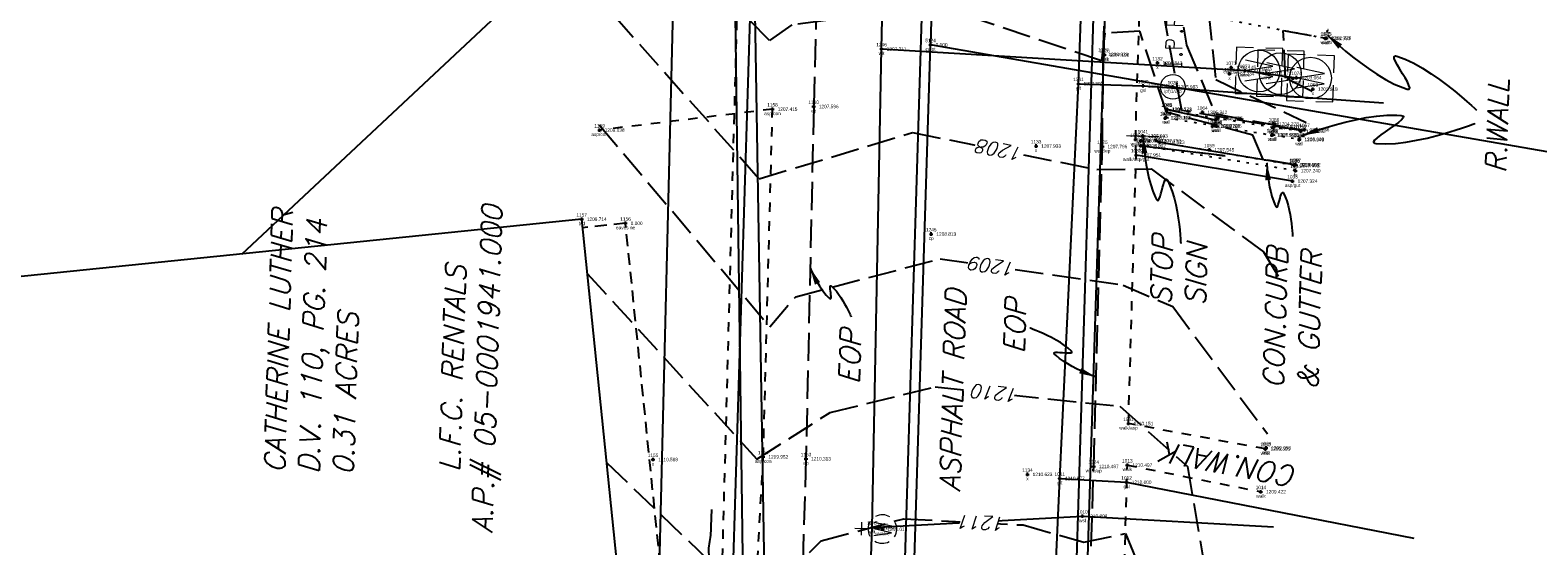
# Model space of a CAD drawing. Extents: x 2383805 to 2387584, y 226460 to 239380.
# Tile 21 of 49: x 2386795 to 2386970, y 227356 to 227416. Entities that reach past the tile are written whole.
import ezdxf
from ezdxf.enums import TextEntityAlignment as Align

# ---------------------------------------------------------------- set-up
doc = ezdxf.new("R2010")
doc.units = 0
doc.header["$LTSCALE"] = 20
doc.header["$MEASUREMENT"] = 0
doc.set_wipeout_variables(frame=1)
doc.header["$PDSIZE"] = 2
for name, pattern in [('cl20', [100, 5, -5, 80, -5, 5]), ('elecex', [0]), ('gasex', [0]), ('grltex', [0]), ('OhDOT_USTN1', [0.055, 0.014, -0.041]), ('OhDOT_USTN2', [0.11, 0.069, -0.041]), ('OhDOT_USTN3', [0.22, 0.165, -0.055]), ('OhDOT_USTN5', [0.11, 0.055, -0.055]), ('sanex', [0]), ('teleex', [0]), ('waterex', [0])]:
    doc.linetypes.add(name, pattern=pattern)
for name, color, linetype in [('BD_X_Building', 231, 'Continuous'), ('BD_X_Canopy', 2, 'OhDOT_USTN2'), ('CM_X_Curb_Gutter', 254, 'Continuous'), ('DR_X_Storm_Sewer', 151, 'OhDOT_USTN5'), ('DR_X_Text', 7, 'Continuous'), ('DT_X_User_Label', 134, 'Continuous'), ('DV_X_Property_Line', 7, 'Continuous'), ('DV_X_Text', 7, 'Continuous'), ('PV_X_Curb', 120, 'OhDOT_USTN1'), ('PV_X_Driveway', 7, 'OhDOT_USTN5'), ('PV_X_EOP', 7, 'OhDOT_USTN3'), ('PV_X_Text', 7, 'Continuous'), ('PV_X_Walk', 120, 'OhDOT_USTN5'), ('RD_X_GR_Lt', 95, 'grltex'), ('RD_X_Text', 7, 'Continuous'), ('RD_X_Wall', 120, 'OhDOT_USTN1'), ('RW_X_CL_20', 6, 'cl20'), ('RW_X_PARCEL', 6, 'Continuous'), ('SN_X_Public', 3, 'Continuous'), ('SN_X_Text', 7, 'Continuous'), ('SV_X_Mon_Cells_Found', 7, 'Continuous'), ('SV_X_Shot_Marker', 2, 'Continuous'), ('SV_X_Text_Description', 7, 'Continuous'), ('SV_X_Text_Elevation', 7, 'Continuous'), ('SV_X_Text_Name', 7, 'Continuous'), ('UT_X_Electric', 1, 'elecex'), ('UT_X_Gas', 2, 'gasex'), ('UT_X_Sanitary_Line', 3, 'sanex'), ('UT_X_Telecom', 30, 'teleex'), ('UT_X_Water', 133, 'waterex'), ('UT_X_Water_Cells', 133, 'Continuous')]:
    doc.layers.add(name, color=color, linetype=linetype)
doc.layers.add('DT_X_Contour_Major', color=132, linetype='OhDOT_USTN3', transparency=0.5)
doc.layers.add('DT_X_Contour_Minor', color=136, linetype='OhDOT_USTN3', transparency=0.5)
doc.styles.add('PTXT', font='TXT')
doc.styles.add('SHR', font='simplex.shx', dxfattribs={"oblique": 15})

# ---------------------------------------------------------------- blocks, each defined once
blk = doc.blocks.new('SPT9')
at = {"color": 0, "linetype": 'Continuous'}
for p, q in [((-0.5, 0), (0.5, 0)), ((0, -0.5), (0, 0.5))]:
    blk.add_line(p, q, dxfattribs=at)
blk = doc.blocks.new('SGN1P')
at = {"layer": 'SN_X_Public', "color": 3, "linetype": 'Continuous', "lineweight": 0}
for p, q in [((0, 0.08), (0, -0.08)), ((0, 0), (-0.08, 0))]:
    blk.add_line(p, q, dxfattribs=at)
blk = doc.blocks.new('SIGNPB_PUBLIC SIGN')
at = {"xscale": 12, "yscale": 12, "zscale": 12}
blk.add_blockref('SGN1P', (0, 0), dxfattribs=at)
blk = doc.blocks.new('WM')
at = {"layer": 'UT_X_Water_Cells', "color": 133, "linetype": 'Continuous', "lineweight": 0, "flags": 128}
for points in [[(-0.02, 0.075), (-0.075, 0.075), (-0.075, 0.02)], [(0.075, 0.02), (0.075, 0.075), (0.02, 0.075)], [(-0.0333, 0.045), (-0.0167, -0.045), (0, 0.045), (0.0167, -0.045), (0.0333, 0.045)], [(-0.075, -0.02), (-0.075, -0.075), (-0.02, -0.075)], [(0.02, -0.075), (0.075, -0.075), (0.075, -0.02)]]:
    blk.add_lwpolyline(points, dxfattribs=at)
at = {"layer": 'UT_X_Water_Cells', "color": 133, "linetype": 'Continuous', "lineweight": 0}
blk.add_circle((0, 0), 0.0675, dxfattribs=at)
blk = doc.blocks.new('WME_WATER METER')
at = {"xscale": 12, "yscale": 12, "zscale": 12}
blk.add_blockref('WM', (0, -0.54), dxfattribs=at)
blk = doc.blocks.new('WGV')
at = {"layer": 'UT_X_Water_Cells', "color": 133, "linetype": 'Continuous', "lineweight": 0}
for p, q in [((0.0318, 0.1018), (-0.0318, 0.1018)), ((0, 0.07), (0, 0.1336))]:
    blk.add_line(p, q, dxfattribs=at)
at = {"layer": 'UT_X_Water_Cells', "color": 133, "linetype": 'Continuous', "lineweight": 0, "flags": 128}
blk.add_lwpolyline([(-0.0318, 0.041), (-0.0159, -0.0452), (0, 0.041), (0.016, -0.0452), (0.0318, 0.041)], dxfattribs=at)
at = {"layer": 'UT_X_Water_Cells', "color": 133, "linetype": 'Continuous', "lineweight": 0, "extrusion": (0, 0, -1)}
blk.add_arc((0, 0.0001), 0.07, 330.01836, 29.98164, dxfattribs=at)
at = {"layer": 'UT_X_Water_Cells', "color": 133, "linetype": 'Continuous', "lineweight": 0}
for start, end in [(60.01836, 120.01574), (330.01836, 29.98164), (239.98426, 299.98164)]:
    blk.add_arc((0, 0.0001), 0.07, start, end, dxfattribs=at)
blk = doc.blocks.new('IPF')
at = {"layer": 'SV_X_Mon_Cells_Found', "color": 7, "linetype": 'Continuous', "lineweight": 0, "flags": 128}
for points in [[(0.1007, 0.04), (0.1184, 0.04)], [(0.1095, -0.04), (0.1095, 0.04)], [(0.1878, -0.04), (0.1878, 0.04), (0.2143, 0.04), (0.217, 0.0394), (0.2209, 0.0381), (0.2225, 0.0368), (0.2242, 0.0356), (0.2264, 0.0324), (0.228, 0.0293), (0.2291, 0.0242), (0.2291, 0.0167), (0.2286, 0.0142), (0.2275, 0.0104), (0.2253, 0.006), (0.2231, 0.0041), (0.2214, 0.0028), (0.2187, 0.0016), (0.2143, 0.0009), (0.1878, 0.0009)], [(0.3383, 0.04), (0.3002, 0.04), (0.3002, -0.04)], [(0.3002, 0.0009), (0.3272, 0.0009)], [(0.1007, -0.04), (0.1184, -0.04)], [(0.1575, -0.0293), (0.1602, -0.0293), (0.1619, -0.0305), (0.1635, -0.0331), (0.1635, -0.0362), (0.1619, -0.0387), (0.1602, -0.04), (0.1575, -0.04), (0.1558, -0.0387), (0.1542, -0.0362), (0.1542, -0.0331), (0.1558, -0.0305), (0.1575, -0.0293)], [(0.2699, -0.0293), (0.2727, -0.0293), (0.2743, -0.0305), (0.276, -0.0331), (0.276, -0.0362), (0.2743, -0.0387), (0.2727, -0.04), (0.2699, -0.04), (0.2683, -0.0387), (0.2666, -0.0362), (0.2666, -0.0331), (0.2683, -0.0305), (0.2699, -0.0293)], [(0.3774, -0.0293), (0.3801, -0.0293), (0.3818, -0.0305), (0.3835, -0.0331), (0.3835, -0.0362), (0.3818, -0.0387), (0.3801, -0.04), (0.3774, -0.04), (0.3757, -0.0387), (0.3741, -0.0362), (0.3741, -0.0331), (0.3757, -0.0305), (0.3774, -0.0293)]]:
    blk.add_lwpolyline(points, dxfattribs=at)
at = {"layer": 'SV_X_Mon_Cells_Found', "color": 7, "linetype": 'Continuous', "lineweight": 0}
blk.add_circle((0, 0), 0.06, dxfattribs=at)

msp = doc.modelspace()

# ---------------------------------------------------------------- linework, layer by layer
at = {"layer": 'BD_X_Building'}
for points in [[(2386859.04, 227393.96), (2386789.11, 227386.8)], [(2386866.19, 227324.03), (2386859.04, 227393.96)]]:
    msp.add_lwpolyline(points, dxfattribs=at)
at = {"layer": 'BD_X_Canopy'}
msp.add_lwpolyline([(2386866.13, 227324.66), (2386871.09, 227325.17), (2386864.15, 227393.48), (2386859.14, 227392.97)], dxfattribs=at)
at = {"layer": 'CM_X_Curb_Gutter'}
msp.add_lwpolyline([(2386941.89, 227398.41), (2386923.67, 227401.45)], dxfattribs=at)
at = {"layer": 'DR_X_Storm_Sewer'}
msp.add_line((2386873.93, 227297.27), (2386881.22, 227569.97), dxfattribs=at)
at = {"layer": 'DR_X_Text'}
msp.add_lwpolyline([(2386874.15, 227360.09), (2386874.11, 227358.09, -0.041595), (2386873.9, 227356.09, 0.125362), (2386874.02, 227354.09, -0.167832), (2386873.98, 227352.09, 0.167832), (2386873.94, 227350.09, -0.167832), (2386873.9, 227348.09, 0.167832), (2386873.86, 227346.09, -0.167832), (2386873.82, 227344.09, -0.167832)], format="xyb", dxfattribs=at)
at = {"layer": 'DT_X_Contour_Major'}
for points, elevation in [([(2386857.58, 227470.7), (2386876.33, 227448.86), (2386877.04, 227445.67), (2386879.4, 227443.86), (2386899.05, 227447.88), (2386905.87, 227446.86), (2386914.41, 227442.65), (2386920.85, 227441.37), (2386920.93, 227444.64), (2386924.99, 227442.42), (2386929.53, 227414.28), (2386932.9, 227406.24), (2386943.17, 227404.35)], 1205), ([(2386859.68, 227387.64), (2386879.46, 227365.96), (2386888, 227371.41), (2386900.25, 227374.39), (2386921.77, 227372.13), (2386929.65, 227365.11), (2386932.14, 227350.31), (2386937.88, 227334.48)], 1210)]:
    msp.add_lwpolyline(points, dxfattribs=dict(at, elevation=elevation))
at = {"layer": 'DT_X_Contour_Minor'}
for points, elevation in [([(2386857.27, 227486.98), (2386866.23, 227477.22), (2386880.33, 227457.19), (2386889.25, 227460.88), (2386902.91, 227463.43), (2386921.34, 227454.36), (2386921.69, 227457.69), (2386926.17, 227454.61), (2386929.26, 227444.38), (2386932.94, 227410.25), (2386943.47, 227405.25)], 1204), ([(2386943, 227404.28), (2386928.98, 227406.65), (2386925.05, 227427.77), (2386920.48, 227430.43), (2386919.74, 227426.54), (2386904.35, 227432.67), (2386898.08, 227433.28), (2386884.08, 227430.95), (2386877.74, 227432.72), (2386869.42, 227443.57), (2386857.89, 227454.42)], 1206), ([(2386942.23, 227400.3), (2386938.47, 227400.92), (2386937.27, 227403.77), (2386927.2, 227406.44), (2386924.09, 227415.9), (2386920, 227415.65), (2386919.63, 227412.45), (2386900.6, 227418.84), (2386883.54, 227416.64), (2386880.91, 227414.82), (2386858.76, 227437.24)], 1207), ([(2386859.93, 227420.97), (2386879.73, 227398.67), (2386897.59, 227404.07), (2386919.08, 227399.76), (2386925.42, 227399.83), (2386938.52, 227390.14), (2386940.71, 227386.52)], 1208), ([(2386944.2, 227408.85), (2386941.07, 227410.41), (2386940.81, 227415.96), (2386945.8, 227415.08)], 1203), ([(2386861.09, 227404.97), (2386880.97, 227381.42), (2386883.98, 227384.92), (2386900.84, 227389.34), (2386922.16, 227386.27), (2386927.93, 227383.76), (2386938.97, 227368.92)], 1209), ([(2386861.94, 227365.56), (2386879.24, 227348.98), (2386886.97, 227356.42), (2386896.59, 227359.01), (2386910.49, 227358.28), (2386917.56, 227356.27), (2386922.41, 227357.3), (2386928.06, 227343.69), (2386936.59, 227303.09)], 1211)]:
    msp.add_lwpolyline(points, dxfattribs=dict(at, elevation=elevation))
at = {"layer": 'DT_X_Contour_Minor', "elevation": 1208}
for points in [[(2386933.08, 227405.48), (2386927.48, 227406.74), (2386933.08, 227405.48)], [(2386924.28, 227402.52), (2386934.05, 227401.36), (2386924.28, 227402.52)]]:
    msp.add_lwpolyline(points, close=True, dxfattribs=at)
at = {"layer": 'DV_X_Property_Line'}
for p, q in [((2386904.18, 227579.22), (2386899.7, 227414.31)), ((2386867.05, 227310.83), (2386870.19, 227438.87)), ((2386894.05, 227232.08), (2386899.7, 227414.31)), ((2387174.88, 227366.48), (2386899.7, 227414.31))]:
    msp.add_line(p, q, dxfattribs=at)
at = {"layer": 'PV_X_Curb'}
for points in [[(2386942.13, 227400.23), (2386926.41, 227402.95), (2386924.2, 227403.1)], [(2386942.25, 227399.62), (2386924.23, 227402.54)]]:
    msp.add_lwpolyline(points, dxfattribs=at)
at = {"layer": 'PV_X_Driveway'}
msp.add_lwpolyline([(2386872.68, 227305.08), (2386874.98, 227316.47), (2386873, 227324.56), (2386877.94, 227325.6), (2386880.2, 227366.23), (2386881.28, 227406.8), (2386861.13, 227404.36)], dxfattribs=at)
at = {"layer": 'PV_X_EOP'}
for points in [[(2386930.63, 227070.03), (2386915.22, 227073.62), (2386910.72, 227073.91), (2386910.46, 227077.04), (2386911.33, 227114.09), (2386912.93, 227169.92), (2386913.31, 227176.78), (2386913.56, 227184.44), (2386913.75, 227194.58), (2386914.17, 227226.38), (2386916.02, 227280.06), (2386916.25, 227288.95), (2386917.51, 227325.02), (2386918.72, 227365.11), (2386919.73, 227402.44), (2386919.84, 227413.19), (2386920.7, 227442.91), (2386923.21, 227487.06), (2386925.06, 227515.06), (2386925.33, 227519.45), (2386928.78, 227571.09)], [(2386887.63, 227538.53), (2386887.45, 227522.44), (2386887.61, 227497.74), (2386887.79, 227468.42), (2386887.08, 227445.77), (2386886.08, 227407.11), (2386885.18, 227366), (2386883.77, 227319.99), (2386882.78, 227290.72), (2386882.59, 227282.41), (2386880.63, 227227.97), (2386878.68, 227173.18), (2386877.01, 227116.92), (2386875.57, 227069.81), (2386875.36, 227047.56), (2386875.16, 227018.24), (2386873.68, 226992.02), (2386871.27, 226992.16)]]:
    msp.add_lwpolyline(points, dxfattribs=at)
at = {"layer": 'PV_X_Text'}
for points in [[(2386938.88, 227400.52), (2386938.89, 227400.46), (2386938.9, 227400.28), (2386938.92, 227400.01), (2386938.95, 227399.65), (2386938.99, 227399.22), (2386939.05, 227398.74), (2386939.13, 227398.23), (2386939.23, 227397.69), (2386939.35, 227397.15), (2386939.49, 227396.62), (2386939.66, 227396.12), (2386939.85, 227395.66), (2386939.96, 227395.45), (2386940.03, 227395.37), (2386940.1, 227395.39), (2386940.17, 227395.51), (2386940.24, 227395.69), (2386940.31, 227395.91), (2386940.38, 227396.16), (2386940.44, 227396.42), (2386940.51, 227396.66), (2386940.58, 227396.86), (2386940.64, 227397.01), (2386940.72, 227397.09), (2386940.79, 227397.06), (2386940.83, 227397.01), (2386941.04, 227396.57), (2386941.22, 227396.09), (2386941.37, 227395.57), (2386941.5, 227395.03), (2386941.61, 227394.49), (2386941.69, 227393.97), (2386941.76, 227393.47), (2386941.81, 227393.01), (2386941.85, 227392.62), (2386941.88, 227392.3), (2386941.89, 227392.07), (2386941.9, 227391.95), (2386941.9, 227391.93)], [(2386885.67, 227388.27), (2386885.69, 227388.22), (2386885.75, 227388.09), (2386885.84, 227387.88), (2386885.97, 227387.62), (2386886.13, 227387.3), (2386886.31, 227386.95), (2386886.52, 227386.58), (2386886.75, 227386.2), (2386886.99, 227385.82), (2386887.25, 227385.45), (2386887.53, 227385.11), (2386887.81, 227384.82), (2386887.95, 227384.69), (2386888.03, 227384.65), (2386888.08, 227384.69), (2386888.1, 227384.8), (2386888.1, 227384.96), (2386888.08, 227385.15), (2386888.06, 227385.37), (2386888.03, 227385.58), (2386888.01, 227385.79), (2386888, 227385.97), (2386888.01, 227386.11), (2386888.05, 227386.18), (2386888.11, 227386.19), (2386888.15, 227386.16), (2386888.44, 227385.88), (2386888.72, 227385.56), (2386888.98, 227385.21), (2386889.24, 227384.84), (2386889.48, 227384.45), (2386889.69, 227384.08), (2386889.89, 227383.71), (2386890.06, 227383.38), (2386890.2, 227383.09), (2386890.32, 227382.85), (2386890.39, 227382.68), (2386890.43, 227382.59), (2386890.44, 227382.57)], [(2386919, 227375.54), (2386918.94, 227375.56), (2386918.76, 227375.63), (2386918.48, 227375.74), (2386918.13, 227375.88), (2386917.7, 227376.06), (2386917.23, 227376.27), (2386916.73, 227376.51), (2386916.22, 227376.78), (2386915.7, 227377.07), (2386915.21, 227377.38), (2386914.75, 227377.71), (2386914.34, 227378.05), (2386914.16, 227378.23), (2386914.1, 227378.33), (2386914.15, 227378.4), (2386914.3, 227378.43), (2386914.51, 227378.43), (2386914.78, 227378.42), (2386915.07, 227378.4), (2386915.36, 227378.37), (2386915.64, 227378.36), (2386915.89, 227378.35), (2386916.07, 227378.37), (2386916.17, 227378.41), (2386916.17, 227378.5), (2386916.13, 227378.56), (2386915.75, 227378.91), (2386915.32, 227379.24), (2386914.84, 227379.56), (2386914.33, 227379.86), (2386913.81, 227380.14), (2386913.3, 227380.4), (2386912.81, 227380.62), (2386912.36, 227380.82), (2386911.97, 227380.98), (2386911.65, 227381.11), (2386911.42, 227381.19), (2386911.3, 227381.24), (2386911.28, 227381.24)]]:
    msp.add_lwpolyline(points, dxfattribs=at)
for points in [[(2386939.38, 227398.56), (2386938.72, 227398.5), (2386938.88, 227400.52)], [(2386886.83, 227386.61), (2386886.22, 227386.32), (2386885.67, 227388.27)], [(2386917.02, 227375.97), (2386917.27, 227376.59), (2386919, 227375.54)]]:
    msp.add_solid(points, dxfattribs=at)
at = {"layer": 'PV_X_Walk'}
for points in [[(2386938.73, 227367.15), (2386922.77, 227370.12), (2386923.67, 227401.45), (2386923.58, 227403.26), (2386924.84, 227442.74), (2386927.32, 227486.77), (2386929.02, 227514.93), (2386929.61, 227522.36), (2386929.43, 227523.02), (2386925.33, 227519.45)], [(2386915.22, 227073.62), (2386914.9, 227076.78), (2386915.16, 227114.08), (2386916.92, 227169.64), (2386917.56, 227194.58), (2386918.28, 227226.4), (2386919.97, 227279.8), (2386920.22, 227288.98), (2386921.51, 227325.19), (2386922.64, 227365.27), (2386938.21, 227362.16)]]:
    msp.add_lwpolyline(points, dxfattribs=at)
at = {"layer": 'RD_X_GR_Lt'}
msp.add_line((2386926.41, 227402.95), (2386942.27, 227400.32), dxfattribs=at)
at = {"layer": 'RD_X_Text'}
for points in [[(2386945.96, 227415.45), (2386946.06, 227415.36), (2386946.34, 227415.1), (2386946.79, 227414.69), (2386947.37, 227414.18), (2386948.08, 227413.58), (2386948.89, 227412.92), (2386949.79, 227412.23), (2386950.74, 227411.54), (2386951.73, 227410.88), (2386952.75, 227410.27), (2386953.76, 227409.73), (2386954.76, 227409.31), (2386955.24, 227409.15), (2386955.48, 227409.14), (2386955.55, 227409.29), (2386955.47, 227409.58), (2386955.29, 227409.97), (2386955.03, 227410.44), (2386954.72, 227410.94), (2386954.41, 227411.45), (2386954.13, 227411.94), (2386953.9, 227412.37), (2386953.76, 227412.72), (2386953.76, 227412.95), (2386953.91, 227413.02), (2386954.05, 227412.99), (2386955.03, 227412.63), (2386956.03, 227412.15), (2386957.05, 227411.58), (2386958.06, 227410.94), (2386959.04, 227410.25), (2386959.96, 227409.56), (2386960.82, 227408.89), (2386961.58, 227408.25), (2386962.23, 227407.69), (2386962.75, 227407.23), (2386963.11, 227406.9), (2386963.31, 227406.71), (2386963.33, 227406.69)], [(2386942.99, 227403.71), (2386943.13, 227403.76), (2386943.51, 227403.9), (2386944.1, 227404.11), (2386944.88, 227404.37), (2386945.82, 227404.67), (2386946.87, 227404.98), (2386948.02, 227405.28), (2386949.23, 227405.57), (2386950.46, 227405.81), (2386951.7, 227405.99), (2386952.9, 227406.09), (2386954.04, 227406.1), (2386954.57, 227406.06), (2386954.82, 227405.97), (2386954.81, 227405.79), (2386954.6, 227405.54), (2386954.24, 227405.23), (2386953.76, 227404.89), (2386953.23, 227404.53), (2386952.68, 227404.16), (2386952.17, 227403.8), (2386951.75, 227403.47), (2386951.45, 227403.19), (2386951.34, 227402.97), (2386951.45, 227402.84), (2386951.61, 227402.8), (2386952.71, 227402.75), (2386953.88, 227402.81), (2386955.1, 227402.96), (2386956.34, 227403.17), (2386957.57, 227403.43), (2386958.75, 227403.73), (2386959.86, 227404.04), (2386960.85, 227404.35), (2386961.71, 227404.63), (2386962.41, 227404.87), (2386962.9, 227405.05), (2386963.16, 227405.14), (2386963.19, 227405.16)]]:
    msp.add_lwpolyline(points, dxfattribs=at)
for points in [[(2386947.67, 227414.36), (2386947.22, 227413.86), (2386945.96, 227415.45)], [(2386944.77, 227404.69), (2386944.99, 227404.06), (2386942.99, 227403.71)]]:
    msp.add_solid(points, dxfattribs=at)
at = {"layer": 'RD_X_Wall'}
msp.add_lwpolyline([(2386945.94, 227416.03), (2386945.73, 227415.05), (2386934.18, 227417.23)], dxfattribs=at)
msp.add_lwpolyline([(2386927.18, 227405.82), (2386932.91, 227404.85), (2386933.06, 227404.83), (2386939.48, 227403.78), (2386939.58, 227403.82), (2386942.69, 227403.29), (2386942.86, 227404.22), (2386939.71, 227404.69), (2386939.59, 227404.66), (2386933.18, 227405.72), (2386933.08, 227405.71), (2386927.28, 227406.76)], close=True, dxfattribs=at)
at = {"layer": 'RW_X_CL_20', "color": 3}
msp.add_line((2386881.14, 226843.48), (2386933.38, 228553.2), dxfattribs=at)
at = {"layer": 'RW_X_PARCEL'}
for p, q in [((2386864.94, 226968.14), (2386887.92, 227720.39)), ((2386912.93, 227229.25), (2386926.84, 227684.52))]:
    msp.add_line(p, q, dxfattribs=at)
at = {"layer": 'SN_X_Text'}
msp.add_lwpolyline([(2386924.49, 227403.64), (2386924.49, 227403.55), (2386924.51, 227403.29), (2386924.54, 227402.89), (2386924.58, 227402.37), (2386924.65, 227401.75), (2386924.73, 227401.05), (2386924.85, 227400.3), (2386924.99, 227399.52), (2386925.16, 227398.73), (2386925.36, 227397.96), (2386925.6, 227397.23), (2386925.89, 227396.56), (2386926.04, 227396.26), (2386926.15, 227396.14), (2386926.26, 227396.18), (2386926.36, 227396.35), (2386926.46, 227396.61), (2386926.56, 227396.93), (2386926.65, 227397.3), (2386926.75, 227397.67), (2386926.85, 227398.02), (2386926.94, 227398.32), (2386927.04, 227398.53), (2386927.15, 227398.64), (2386927.26, 227398.61), (2386927.31, 227398.53), (2386927.61, 227397.9), (2386927.87, 227397.19), (2386928.1, 227396.44), (2386928.29, 227395.66), (2386928.44, 227394.87), (2386928.57, 227394.1), (2386928.67, 227393.38), (2386928.74, 227392.71), (2386928.8, 227392.14), (2386928.83, 227391.67), (2386928.85, 227391.34), (2386928.86, 227391.16), (2386928.86, 227391.14)], dxfattribs=at)
msp.add_solid([(2386924.97, 227401.67), (2386924.3, 227401.62), (2386924.49, 227403.64)], dxfattribs=at)
at = {"layer": 'SV_X_Shot_Marker'}
for p in [(2386945.73, 227415.05, 1203.38), (2386945.85, 227415.09, 1202.73), (2386893.99, 227413.83, 1207.31), (2386899.7, 227414.31), (2386919.84, 227413.19, 1206.94), (2386919.97, 227413.13, 1207.2), (2386926.15, 227412.19, 1206.84), (2386934.73, 227411.66, 1203.14), (2386936.36, 227411.3, 1203.29), (2386916.94, 227409.77, 1207.3), (2386924.49, 227409.51, 1207.34), (2386934.55, 227410.92, 1203.23), (2386938.86, 227410.99, 1203.27), (2386942.37, 227410.47, 1203.06), (2386927.95, 227409.4, 1205.98), (2386944.26, 227409.14, 1202.92), (2386881.28, 227406.8, 1207.41), (2386886.08, 227407.11, 1207.6), (2386927.23, 227406.81, 1206.57), (2386927.28, 227406.76, 1208.15), (2386931.39, 227406.43, 1205.21), (2386861.13, 227404.36, 1209.04), (2386927.06, 227405.76, 1207.37), (2386927.18, 227405.82, 1208.18), (2386932.58, 227404.8, 1207.38), (2386932.91, 227404.85, 1208.2), (2386933.06, 227404.83, 1207.54), (2386933.08, 227405.71, 1208.17), (2386933.18, 227405.72, 1207.51), (2386933.19, 227405.74, 1207.51), (2386939.59, 227404.66, 1207.53), (2386939.71, 227404.69, 1206.87), (2386939.73, 227405.08, 1204.28), (2386942.86, 227404.22, 1206.86), (2386943.29, 227404.41, 1204.24), (2386912.01, 227402.5, 1207.93), (2386919.73, 227402.44, 1207.8), (2386923.58, 227403.26, 1207.94), (2386924.2, 227403.1, 1207.95), (2386924.23, 227402.54, 1208), (2386924.45, 227403.67, 1207.69), (2386925.99, 227403.13, 1207.75), (2386926.41, 227402.95, 1208.32), (2386939.48, 227403.78, 1207.56), (2386939.58, 227403.82, 1206.91), (2386942.68, 227403.23, 1206.55), (2386942.69, 227403.29, 1206.91), (2386923.67, 227401.45, 1207.95), (2386932.2, 227402.05, 1207.55), (2386942.13, 227400.31, 1206.66), (2386942.13, 227400.23, 1207.66), (2386942.25, 227399.62, 1207.24), (2386942.27, 227400.32, 1206.77), (2386941.89, 227398.41, 1207.32), (2386859.04, 227393.96, 1209.71), (2386864.15, 227393.48), (2386899.78, 227392.23, 1208.81), (2386922.77, 227370.12, 1210.15), (2386938.81, 227367.28, 1209.09), (2386867.35, 227365.92, 1210.59), (2386880.2, 227366.23, 1209.95), (2386885.18, 227366, 1210.31), (2386938.73, 227367.15, 1209.31), (2386911, 227364.19, 1210.62), (2386918.72, 227365.11, 1210.5), (2386922.64, 227365.27, 1210.5), (2386914.66, 227363.71, 1210.57), (2386914.77, 227363.71, 1210.58), (2386922.55, 227363.27, 1210.6), (2386938.21, 227362.16, 1209.42), (2386917.41, 227359.31, 1210.81), (2386892.9, 227357.99, 1211.01), (2386894.09, 227357.79, 1211.01)]:
    msp.add_point(p, dxfattribs=at)
at = {"layer": 'UT_X_Electric'}
msp.add_line((2386819.42, 227389.9), (2386876.61, 227443.5), dxfattribs=at)
msp.add_lwpolyline([(2386896.58, 226749.64), (2386900.01, 226892.15), (2386908.07, 227039.19), (2386908.3, 227098.36), (2386911.59, 227177.38), (2386917.01, 227322.81), (2386921.18, 227453.49), (2386929.67, 227593.63), (2386880.02, 227707.27), (2386714.08, 227724.63)], dxfattribs=at)
at = {"layer": 'UT_X_Gas'}
for points in [[(2386910.65, 226880.55), (2386909.49, 226931.37), (2386910.16, 226990.72), (2386910.2, 226993.86), (2386911.62, 227093.45), (2386905.07, 227093.74), (2386908.02, 227179.57), (2386909.78, 227234.84), (2386916.59, 227234.6), (2386917.04, 227252.12), (2386910.59, 227252.26), (2386912.29, 227308.89), (2386914.77, 227363.71), (2386916.94, 227409.77), (2386923.41, 227588.03)], [(2386916.94, 227409.77), (2386924.49, 227409.51), (2386952.48, 227407.55)], [(2386914.77, 227363.71), (2386922.55, 227363.27), (2386956.02, 227356.74)]]:
    msp.add_lwpolyline(points, dxfattribs=at)
at = {"layer": 'UT_X_Sanitary_Line'}
msp.add_lwpolyline([(2386832.37, 227243.57), (2386881.96, 227254.98), (2386872.77, 227807.03), (2386885.25, 227972.02), (2386896.53, 228189.89), (2386900.56, 228320.22)], dxfattribs=at)
at = {"layer": 'UT_X_Telecom'}
for points in [[(2386896.58, 226749.64), (2386900.01, 226892.15), (2386908.07, 227039.19), (2386908.3, 227098.36), (2386911.59, 227177.38), (2386917.01, 227322.81), (2386921.18, 227453.49), (2386929.67, 227593.63)], [(2386849.83, 226731.32), (2386857.37, 226898), (2386871.68, 227073.04), (2386878.73, 227288.89), (2386876.61, 227443.5), (2386877.39, 227586.69)]]:
    msp.add_lwpolyline(points, dxfattribs=at)
at = {"layer": 'UT_X_Water'}
for points in [[(2386888.3, 227204.2), (2386891.45, 227317.03), (2386892.9, 227357.99), (2386893.99, 227413.83), (2386898.2, 227601.78), (2386903.36, 227821.93), (2386909.01, 227984.95), (2386909.14, 227987.42), (2386909.55, 228007.46), (2386910.79, 228052.37), (2386910.91, 228053.54), (2386918.15, 228362.9), (2386918.49, 228364.85), (2386920.94, 228444.6), (2386924.42, 228561.37)], [(2386893.99, 227413.83), (2386936.36, 227411.3), (2386942.37, 227410.47)], [(2386892.9, 227357.99), (2386917.41, 227359.31), (2386939.68, 227358.08)]]:
    msp.add_lwpolyline(points, dxfattribs=at)

# ---------------------------------------------------------------- block references
at = {"layer": 'SN_X_Public', "xscale": 2, "yscale": 2, "zscale": 2, "rotation": 88.23333334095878}
msp.add_blockref('SIGNPB_PUBLIC SIGN', (2386924.45, 227403.67, 1207.69), dxfattribs=at)
at = {"layer": 'SV_X_Mon_Cells_Found', "xscale": 24, "yscale": 24, "zscale": 24, "rotation": 88.23333333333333}
msp.add_blockref('IPF', (2386927.95, 227409.4, 1205.98), dxfattribs=at)
at = {"layer": 'SV_X_Shot_Marker', "xscale": 0.4, "yscale": 0.4, "zscale": 0.4}
for p in [(2386945.73, 227415.05, 1203.38), (2386945.85, 227415.09, 1202.73), (2386893.99, 227413.83, 1207.31), (2386899.7, 227414.31), (2386919.84, 227413.19, 1206.94), (2386919.97, 227413.13, 1207.2), (2386926.15, 227412.19, 1206.84), (2386934.73, 227411.66, 1203.14), (2386936.36, 227411.3, 1203.29), (2386916.94, 227409.77, 1207.3), (2386924.49, 227409.51, 1207.34), (2386927.95, 227409.4, 1205.98), (2386934.55, 227410.92, 1203.23), (2386938.86, 227410.99, 1203.27), (2386942.37, 227410.47, 1203.06), (2386944.26, 227409.14, 1202.92), (2386881.28, 227406.8, 1207.41), (2386886.08, 227407.11, 1207.6), (2386927.06, 227405.76, 1207.37), (2386927.18, 227405.82, 1208.18), (2386927.23, 227406.81, 1206.57), (2386927.28, 227406.76, 1208.15), (2386931.39, 227406.43, 1205.21), (2386933.19, 227405.74, 1207.51), (2386861.13, 227404.36, 1209.04), (2386932.58, 227404.8, 1207.38), (2386932.91, 227404.85, 1208.2), (2386933.06, 227404.83, 1207.54), (2386933.08, 227405.71, 1208.17), (2386933.18, 227405.72, 1207.51), (2386939.59, 227404.66, 1207.53), (2386939.71, 227404.69, 1206.87), (2386939.73, 227405.08, 1204.28), (2386942.86, 227404.22, 1206.86), (2386943.29, 227404.41, 1204.24), (2386912.01, 227402.5, 1207.93), (2386919.73, 227402.44, 1207.8), (2386923.58, 227403.26, 1207.94), (2386924.2, 227403.1, 1207.95), (2386924.23, 227402.54, 1208), (2386924.45, 227403.67, 1207.69), (2386925.99, 227403.13, 1207.75), (2386926.41, 227402.95, 1208.32), (2386939.48, 227403.78, 1207.56), (2386939.58, 227403.82, 1206.91), (2386942.68, 227403.23, 1206.55), (2386942.69, 227403.29, 1206.91), (2386923.67, 227401.45, 1207.95), (2386932.2, 227402.05, 1207.55), (2386942.13, 227400.31, 1206.66), (2386942.13, 227400.23, 1207.66), (2386942.25, 227399.62, 1207.24), (2386942.27, 227400.32, 1206.77), (2386941.89, 227398.41, 1207.32), (2386859.04, 227393.96, 1209.71), (2386864.15, 227393.48), (2386899.78, 227392.23, 1208.81), (2386922.77, 227370.12, 1210.15), (2386938.73, 227367.15, 1209.31), (2386938.81, 227367.28, 1209.09), (2386867.35, 227365.92, 1210.59), (2386880.2, 227366.23, 1209.95), (2386885.18, 227366, 1210.31), (2386911, 227364.19, 1210.62), (2386914.77, 227363.71, 1210.58), (2386918.72, 227365.11, 1210.5), (2386922.64, 227365.27, 1210.5), (2386922.55, 227363.27, 1210.6), (2386938.21, 227362.16, 1209.42), (2386917.41, 227359.31, 1210.81), (2386892.9, 227357.99, 1211.01), (2386894.09, 227357.79, 1211.01)]:
    msp.add_blockref('SPT9', p, dxfattribs=at)
at = {"layer": 'UT_X_Water_Cells', "rotation": 88.23333334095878}
for name, p, xscale, yscale, zscale in [('WME_WATER METER', (2386936.36, 227411.3, 1203.29), 3, 3, 3), ('WME_WATER METER', (2386938.86, 227410.99, 1203.27), 3, 3, 3), ('WME_WATER METER', (2386942.37, 227410.47, 1203.06), 3, 3, 3), ('WGV', (2386894.09, 227357.79, 1211.01), 24, 24, 24)]:
    msp.add_blockref(name, p, dxfattribs=dict(at, xscale=xscale, yscale=yscale, zscale=zscale))

# ---------------------------------------------------------------- texts
at = {"layer": 'DV_X_Text', "char_height": 2.4, "rotation": 88.2333, "style": 'SHR'}
for s, insert, attachment_point in [('CATHERINE LUTHER\\PD.V. 110, PG. 214\\P0.31 ACRES', (2386822.03, 227364.42), 1), ('L.F.C. RENTALS\\PA.P.# 05-0001941.000', (2386842.8, 227376.62, 1195.4), 2)]:
    msp.add_mtext_dynamic_manual_height_columns(s, width=50.7315, gutter_width=12, heights=[0], dxfattribs=dict(at, insert=insert, attachment_point=attachment_point))
at = {"layer": 'PV_X_Text', "char_height": 2.4, "attachment_point": 1, "style": 'SHR'}
for s, width, insert, rotation in [('CON.CURB \\P& GUTTER', 30.4913, (2386938.44, 227374.27), 88.2333), ('ASPHALT ROAD', 44.2227, (2386900.73, 227362.2), 88.2333), ('EOP', 44.2227, (2386908.25, 227378.36), 88.2333), ('EOP', 44.2227, (2386889.02, 227374.78), 88.2333), ('CON.WALK', 37.0286, (2386942.17, 227362.64), 169.0831)]:
    msp.add_mtext_dynamic_manual_height_columns(s, width=width, gutter_width=12, heights=[0], dxfattribs=dict(at, insert=insert, rotation=rotation))
at = {"layer": 'RD_X_Text', "insert": (2386964.4, 227399.4), "char_height": 2.4, "attachment_point": 1, "rotation": 88.2333, "style": 'SHR'}
msp.add_mtext_dynamic_manual_height_columns('R.WALL', width=29.326, gutter_width=12, heights=[0], dxfattribs=at)
at = {"layer": 'SN_X_Text', "insert": (2386925.34, 227384.03), "char_height": 2.4, "attachment_point": 1, "rotation": 88.2333, "style": 'SHR'}
msp.add_mtext_dynamic_manual_height_columns('STOP\\PSIGN', width=30.4913, gutter_width=12, heights=[0], dxfattribs=at)
at = {"layer": 'SV_X_Text_Description', "style": 'PTXT'}
for s, p in [('wall/x', (2386945.85, 227414.39, 1202.73)), ('wall', (2386945.73, 227414.35, 1203.38)), ('x', (2386946.03, 227415.87, 1199.05)), ('wlt', (2386893.99, 227413.13, 1207.31)), ('calpt', (2386899.7, 227413.61)), ('walk', (2386919.97, 227412.43, 1207.2)), ('ep', (2386919.84, 227412.49, 1206.94)), ('x', (2386926.15, 227411.49, 1206.84)), ('conduit', (2386934.73, 227410.96, 1203.14)), ('glt', (2386916.94, 227409.07, 1207.3)), ('x', (2386934.55, 227410.22, 1203.23)), ('wme', (2386936.36, 227410.6, 1203.29)), ('wme', (2386938.86, 227410.29, 1203.27)), ('wme', (2386942.37, 227409.77, 1203.06)), ('gsl', (2386924.49, 227408.81, 1207.34)), ('ipf)1/2rb', (2386927.95, 227408.7, 1205.98)), ('x', (2386944.26, 227408.44, 1202.92)), ('asp/con', (2386881.28, 227406.1, 1207.41)), ('ep', (2386886.08, 227406.41, 1207.6)), ('wall', (2386927.28, 227406.06, 1208.15)), ('x', (2386927.23, 227406.11, 1206.57)), ('x', (2386931.39, 227405.73, 1205.21)), ('wall', (2386927.18, 227405.12, 1208.18)), ('x', (2386927.06, 227405.06, 1207.37)), ('wall', (2386932.91, 227404.15, 1208.2)), ('x', (2386932.58, 227404.1, 1207.38)), ('wall', (2386933.06, 227404.13, 1207.54)), ('wall', (2386933.08, 227405.01, 1208.17)), ('wall', (2386933.18, 227405.02, 1207.51)), ('wall', (2386933.19, 227405.04, 1207.51)), ('wall', (2386939.59, 227403.96, 1207.53)), ('wall', (2386939.71, 227403.99, 1206.87)), ('x', (2386939.73, 227404.38, 1204.28)), ('asp/con', (2386861.13, 227403.66, 1209.04)), ('walk', (2386923.58, 227402.56, 1207.94)), ('c el/walk', (2386924.2, 227402.4, 1207.95)), ('signpb', (2386924.45, 227402.97, 1207.69)), ('x', (2386925.99, 227402.43, 1207.75)), ('c', (2386926.41, 227402.25, 1208.32)), ('wall', (2386939.48, 227403.08, 1207.56)), ('wall', (2386939.58, 227403.12, 1206.91)), ('wall', (2386942.69, 227402.59, 1206.91)), ('wall', (2386942.86, 227403.52, 1206.86)), ('x', (2386942.68, 227402.53, 1206.55)), ('x', (2386943.29, 227403.71, 1204.24)), ('x', (2386912.01, 227401.8, 1207.93)), ('walk/ep', (2386919.73, 227401.74, 1207.8)), ('walk/asp/gut', (2386923.67, 227400.75, 1207.95)), ('fc', (2386924.23, 227401.84, 1208)), ('x', (2386932.2, 227401.35, 1207.55)), ('x', (2386942.13, 227399.61, 1206.66)), ('c', (2386942.13, 227399.53, 1207.66)), ('fc', (2386942.25, 227398.92, 1207.24)), ('x', (2386942.27, 227399.62, 1206.77)), ('asp/gut', (2386941.89, 227397.71, 1207.32)), ('bld', (2386859.04, 227393.26, 1209.71)), ('eaves ne', (2386864.15, 227392.78)), ('cp', (2386899.78, 227391.53, 1208.81)), ('walk/asp', (2386922.77, 227369.42, 1210.15)), ('x', (2386867.35, 227365.22, 1210.59)), ('asp/con', (2386880.2, 227365.53, 1209.95)), ('ep', (2386885.18, 227365.3, 1210.31)), ('walk', (2386938.73, 227366.45, 1209.31)), ('asp', (2386938.81, 227366.58, 1209.09)), ('x', (2386911, 227363.49, 1210.62)), ('walk/ep', (2386918.72, 227364.41, 1210.5)), ('walk', (2386922.64, 227364.57, 1210.5)), ('glt', (2386914.77, 227363.01, 1210.58)), ('gsl', (2386922.55, 227362.57, 1210.6)), ('walk', (2386938.21, 227361.46, 1209.42)), ('wsl', (2386917.41, 227358.61, 1210.81)), ('wlt', (2386892.9, 227357.29, 1211.01)), ('wvalve', (2386894.09, 227357.09, 1211.01))]:
    msp.add_text(s, height=0.4, dxfattribs=at).set_placement(p, align=Align.CENTER)
at = {"layer": 'SV_X_Text_Elevation', "style": 'PTXT'}
for s, p in [('1203.383', (2386946.33, 227414.85, 1203.38)), ('1202.729', (2386946.45, 227414.89, 1202.73)), ('1207.311', (2386894.59, 227413.63, 1207.31)), ('0.000', (2386900.3, 227414.11)), ('1206.939', (2386920.44, 227412.99, 1206.94)), ('1207.198', (2386920.57, 227412.93, 1207.2)), ('1206.843', (2386926.75, 227411.99, 1206.84)), ('1203.145', (2386935.33, 227411.46, 1203.14)), ('1203.285', (2386936.96, 227411.1, 1203.29)), ('1203.272', (2386939.46, 227410.79, 1203.27)), ('1207.303', (2386917.54, 227409.57, 1207.3)), ('1207.339', (2386925.09, 227409.31, 1207.34)), ('1205.983', (2386928.55, 227409.2, 1205.98)), ('1203.234', (2386935.15, 227410.72, 1203.23)), ('1203.064', (2386942.97, 227410.27, 1203.06)), ('1202.918', (2386944.86, 227408.94, 1202.92)), ('1207.415', (2386881.88, 227406.6, 1207.41)), ('1207.596', (2386886.68, 227406.91, 1207.6)), ('1207.369', (2386927.66, 227405.56, 1207.37)), ('1208.181', (2386927.78, 227405.62, 1208.18)), ('1206.571', (2386927.83, 227406.61, 1206.57)), ('1208.148', (2386927.88, 227406.56, 1208.15)), ('1205.212', (2386931.99, 227406.23, 1205.21)), ('1207.506', (2386933.78, 227405.52, 1207.51)), ('1207.505', (2386933.79, 227405.54, 1207.51)), ('1209.038', (2386861.73, 227404.16, 1209.04)), ('1207.376', (2386933.18, 227404.6, 1207.38)), ('1208.199', (2386933.51, 227404.65, 1208.2)), ('1207.535', (2386933.66, 227404.63, 1207.54)), ('1208.171', (2386933.68, 227405.51, 1208.17)), ('1207.527', (2386940.19, 227404.46, 1207.53)), ('1206.870', (2386940.31, 227404.49, 1206.87)), ('1204.278', (2386940.33, 227404.88, 1204.28)), ('1206.862', (2386943.46, 227404.02, 1206.86)), ('1204.236', (2386943.89, 227404.21, 1204.24)), ('1207.933', (2386912.61, 227402.3, 1207.93)), ('1207.796', (2386920.33, 227402.24, 1207.8)), ('1207.940', (2386924.18, 227403.06, 1207.94)), ('1207.953', (2386924.8, 227402.9, 1207.95)), ('1208.002', (2386924.83, 227402.34, 1208)), ('1207.693', (2386925.05, 227403.47, 1207.69)), ('1207.753', (2386926.59, 227402.93, 1207.75)), ('1208.323', (2386927.01, 227402.75, 1208.32)), ('1207.558', (2386940.08, 227403.58, 1207.56)), ('1206.906', (2386940.18, 227403.62, 1206.91)), ('1206.549', (2386943.28, 227403.03, 1206.55)), ('1206.909', (2386943.29, 227403.09, 1206.91)), ('1207.951', (2386924.27, 227401.25, 1207.95)), ('1207.545', (2386932.8, 227401.85, 1207.55)), ('1207.662', (2386942.73, 227400.03, 1207.66)), ('1206.664', (2386942.73, 227400.11, 1206.66)), ('1207.240', (2386942.85, 227399.42, 1207.24)), ('1206.772', (2386942.87, 227400.12, 1206.77)), ('1207.324', (2386942.49, 227398.21, 1207.32)), ('1209.714', (2386859.64, 227393.76, 1209.71)), ('0.000', (2386864.75, 227393.28)), ('1208.813', (2386900.38, 227392.03, 1208.81)), ('1210.151', (2386923.37, 227369.92, 1210.15)), ('1209.305', (2386939.33, 227366.95, 1209.31)), ('1209.093', (2386939.41, 227367.08, 1209.09)), ('1210.588', (2386867.95, 227365.72, 1210.59)), ('1209.952', (2386880.8, 227366.03, 1209.95)), ('1210.313', (2386885.78, 227365.8, 1210.31)), ('1210.623', (2386911.6, 227363.99, 1210.62)), ('1210.577', (2386915.37, 227363.51, 1210.58)), ('1210.497', (2386919.32, 227364.91, 1210.5)), ('1210.497', (2386923.24, 227365.07, 1210.5)), ('1210.600', (2386923.15, 227363.07, 1210.6)), ('1209.422', (2386938.81, 227361.96, 1209.42)), ('1210.808', (2386918.01, 227359.11, 1210.81)), ('1211.011', (2386893.5, 227357.79, 1211.01)), ('1211.013', (2386894.69, 227357.59, 1211.01))]:
    msp.add_text(s, height=0.4, dxfattribs=at).set_placement(p)
at = {"layer": 'SV_X_Text_Name', "style": 'PTXT'}
for s, p in [('5124', (2386899.7, 227414.61)), ('1076', (2386945.73, 227415.35, 1203.38)), ('1075', (2386945.85, 227415.39, 1202.73)), ('1246', (2386893.99, 227414.13, 1207.31)), ('1027', (2386919.84, 227413.49, 1206.94)), ('1026', (2386919.97, 227413.43, 1207.2)), ('1132', (2386926.15, 227412.49, 1206.84)), ('1069', (2386934.55, 227411.22, 1203.23)), ('1071', (2386934.73, 227411.96, 1203.14)), ('1072', (2386936.36, 227411.6, 1203.29)), ('1073', (2386938.86, 227411.29, 1203.27)), ('1331', (2386916.94, 227410.07, 1207.3)), ('1330', (2386924.49, 227409.81, 1207.34)), ('1028', (2386927.95, 227409.7, 1205.98)), ('1074', (2386942.37, 227410.77, 1203.06)), ('1068', (2386944.26, 227409.44, 1202.92)), ('1160', (2386886.08, 227407.41, 1207.6)), ('1158', (2386881.28, 227407.1, 1207.41)), ('1060', (2386927.06, 227406.06, 1207.37)), ('1048', (2386927.18, 227406.12, 1208.18)), ('1065', (2386927.23, 227407.11, 1206.57)), ('1049', (2386927.28, 227407.06, 1208.15)), ('1064', (2386931.39, 227406.73, 1205.21)), ('1050', (2386933.08, 227406.01, 1208.17)), ('1051', (2386933.18, 227406.02, 1207.51)), ('1052', (2386933.19, 227406.04, 1207.51)), ('1159', (2386861.13, 227404.66, 1209.04)), ('1041', (2386924.45, 227403.97, 1207.69)), ('1058', (2386932.58, 227405.1, 1207.38)), ('1047', (2386932.91, 227405.15, 1208.2)), ('1046', (2386933.06, 227405.13, 1207.54)), ('1045', (2386939.48, 227404.08, 1207.56)), ('1044', (2386939.58, 227404.12, 1206.91)), ('1053', (2386939.59, 227404.96, 1207.53)), ('1054', (2386939.71, 227404.99, 1206.87)), ('1066', (2386939.73, 227405.38, 1204.28)), ('1055', (2386942.86, 227404.52, 1206.86)), ('1067', (2386943.29, 227404.71, 1204.24)), ('1133', (2386912.01, 227402.8, 1207.93)), ('1025', (2386919.73, 227402.74, 1207.8)), ('1040', (2386923.58, 227403.56, 1207.94)), ('1038', (2386924.2, 227403.4, 1207.95)), ('1039', (2386924.23, 227402.84, 1208)), ('1061', (2386925.99, 227403.43, 1207.75)), ('1037', (2386926.41, 227403.25, 1208.32)), ('1059', (2386932.2, 227402.35, 1207.55)), ('1056', (2386942.68, 227403.53, 1206.55)), ('1043', (2386942.69, 227403.59, 1206.91)), ('1032', (2386923.67, 227401.75, 1207.95)), ('1035', (2386942.13, 227400.53, 1207.66)), ('1036', (2386942.13, 227400.61, 1206.66)), ('1057', (2386942.27, 227400.62, 1206.77)), ('1033', (2386941.89, 227398.71, 1207.32)), ('1034', (2386942.25, 227399.92, 1207.24)), ('1157', (2386859.04, 227394.26, 1209.71)), ('1156', (2386864.15, 227393.78)), ('1245', (2386899.78, 227392.53, 1208.81)), ('1031', (2386922.77, 227370.42, 1210.15)), ('1030', (2386938.73, 227367.45, 1209.31)), ('1029', (2386938.81, 227367.58, 1209.09)), ('1155', (2386867.35, 227366.22, 1210.59)), ('1154', (2386880.2, 227366.53, 1209.95)), ('1153', (2386885.18, 227366.3, 1210.31)), ('1024', (2386918.72, 227365.41, 1210.5)), ('1013', (2386922.64, 227365.57, 1210.5)), ('1134', (2386911, 227364.49, 1210.62)), ('1011', (2386914.77, 227364.01, 1210.58)), ('1012', (2386922.55, 227363.57, 1210.6)), ('1014', (2386938.21, 227362.46, 1209.42)), ('1247', (2386892.9, 227358.29, 1211.01)), ('1248', (2386894.09, 227358.09, 1211.01)), ('1010', (2386917.41, 227359.61, 1210.81))]:
    msp.add_text(s, height=0.4, dxfattribs=at).set_placement(p, align=Align.CENTER)

# ---------------------------------------------------------------- next in the draw order: wipeouts: each hides what was drawn before it
for points in [[(2386910.24, 227402.35), (2386905.06, 227403.39), (2386904.75, 227401.82), (2386909.92, 227400.78)], [(2386909.31, 227388.93), (2386904.17, 227389.67), (2386903.94, 227388.09), (2386909.08, 227387.35)], [(2386909.54, 227374.22), (2386904.61, 227374.73), (2386904.45, 227373.14), (2386909.37, 227372.62)], [(2386907.62, 227359.23), (2386903.2, 227359.47), (2386903.12, 227357.87), (2386907.54, 227357.64)]]:
    msp.add_wipeout(points).dxf.layer = 'DT_X_User_Label'

# ---------------------------------------------------------------- next in the draw order: texts
at = {"layer": 'DT_X_User_Label', "style": 'SHR', "oblique": 15}
for s, rotation, p in [('1208', 168.6658, (2386907.81, 227402.02)), ('1209', 171.7872, (2386906.94, 227388.46)), ('1210', 174.006, (2386907.3, 227373.65)), ('1211', 176.9959, (2386905.76, 227358.53))]:
    msp.add_text(s, height=1.6, rotation=rotation, dxfattribs=at).set_placement(p, align=Align.MIDDLE_CENTER)

doc.saveas('drawing.dxf')
